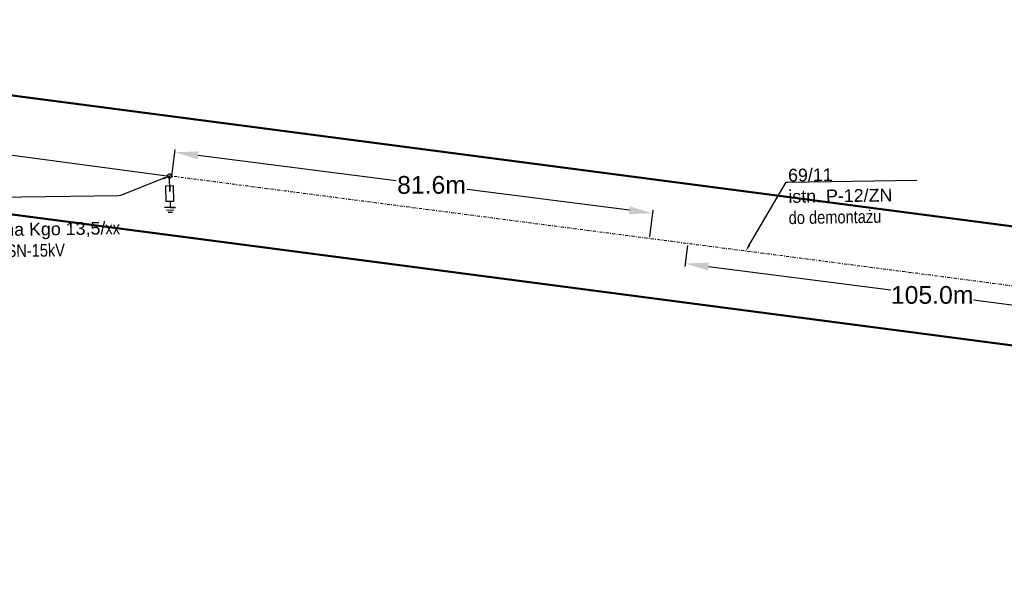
# Model space of a CAD drawing. Header units: millimetres. Extents: x 6504137 to 6515825, y 5737606 to 5784558.
# Tile 80 of 115: x 6512589 to 6512756, y 5765823 to 5765917. Entities that reach past the tile are written whole.
import ezdxf
from ezdxf import colors
from ezdxf.entities.mleader import LeaderData, LeaderLine
from ezdxf.math import Vec2, Vec3

# ---------------------------------------------------------------- set-up
doc = ezdxf.new("R2010")
doc.units = ezdxf.units.MM
doc.linetypes.add('KRESKAKROPKA', pattern=[1, 0.5, -0.25, 0, -0.25])
for name, color, linetype in [('- kolizja linia SN', 1, 'Continuous'), ('_Kąt załomu', 7, 'Continuous'), ('_Opisy', 7, 'Continuous')]:
    doc.layers.add(name, color=color, linetype=linetype)
for name, color, linetype, lineweight in [('-Linia kablowa SN', 1, 'KRESKAKROPKA', 30), ('_Zakres mapy projektowej', 4, 'Continuous', 50), ('SUSM_T_3', 7, 'Continuous', 18)]:
    doc.layers.add(name, color=color, linetype=linetype, lineweight=lineweight)
doc.layers.add('-wymiary', color=7, linetype='Continuous', lineweight=35, true_color=0x000000)
doc.layers.add('istn. linia nap.', color=7, linetype='Continuous', lineweight=0, true_color=0x000000)
doc.styles.add('GEO-INFO', font='arial.ttf')
doc.styles.get("Standard").update_dxf_attribs({"font": 'ARIALN.TTF'})
doc.dimstyles.new('Kat załomu', dxfattribs={"dimtxt": 2.2, "dimasz": 5, "dimexe": 0.18, "dimexo": 0.0625, "dimtad": 0, "dimtih": 1, "dimtoh": 1, "dimdec": 4, "dimzin": 0, "dimdsep": 46, "dimtxsty": 'Standard', "dimcen": 0.9, "dimse1": 1, "dimse2": 1, "dimadec": 0, "dimazin": 0, "dimtfac": 1, "dimtdec": 4, "dimtofl": 0, "dimtmove": 0, "dimatfit": 3, "dimfxl": 1, "dimtolj": 1, "dimtzin": 0, "dimarcsym": 0})
doc.dimstyles.new('McRobic', dxfattribs={"dimtxt": 3, "dimasz": 4, "dimexe": 0.5, "dimexo": 0.04, "dimgap": 0.4, "dimtad": 0, "dimtih": 1, "dimtoh": 1, "dimdec": 1, "dimrnd": 0.01, "dimzin": 0, "dimdsep": 46, "dimtxsty": 'Standard', "dimcen": 0.09, "dimadec": 0, "dimazin": 0, "dimtfac": 1, "dimtdec": 1, "dimtofl": 0, "dimtmove": 0, "dimatfit": 3, "dimfxl": 1, "dimtolj": 1, "dimtzin": 0, "dimlwd": 25, "dimlwe": 25, "dimarcsym": 0})

# ---------------------------------------------------------------- blocks, each defined once
blk = doc.blocks.new('*D34')
at = {"layer": '_Kąt załomu', "color": 0, "lineweight": -2, "transparency": 16777216}
for start, end in [(13.6882, 94.9795), (275.9609, 357.262)]:
    blk.add_arc((6512971.28, 5768158.26), 22.43, start, end, dxfattribs=at)
at = {"layer": '_Kąt załomu', "color": 0, "transparency": 16777216}
for points in [[(6512969.5, 5768179.79), (6512969.17, 5768181.43), (6512964.43, 5768179.62)], [(6512973.61, 5768135.11), (6512973.62, 5768136.78), (6512968.61, 5768135.98)]]:
    blk.add_solid(points, dxfattribs=at)
at = {"layer": 'Defpoints', "color": 0, "transparency": 16777216}
for p in [(6512024.98, 5771109.87), (6512971.28, 5768158.26), (6512990.97, 5768147.51), (6512523.51, 5764422.88)]:
    blk.add_point(p, dxfattribs=at)
at = {"layer": '_Kąt załomu', "color": 0, "transparency": 16777216, "insert": (6512993.61, 5768160.4), "char_height": 2.2, "attachment_point": 5, "rotation": 275}
blk.add_mtext('\\A1;205°', dxfattribs=at)
blk = doc.blocks.new('*D35')
at = {"layer": '_Kąt załomu', "color": 0, "lineweight": -2, "transparency": 16777216}
for start, end in [(5.0741, 70.3808), (283.8704, 349.1795)]:
    blk.add_arc((6512523.51, 5764422.88), 22.46, start, end, dxfattribs=at)
at = {"layer": '_Kąt załomu', "color": 0, "transparency": 16777216}
for points in [[(6512530.86, 5764443.23), (6512531.24, 5764444.85), (6512526.18, 5764445.18)], [(6512529, 5764400.26), (6512528.78, 5764401.91), (6512523.94, 5764400.43)]]:
    blk.add_solid(points, dxfattribs=at)
at = {"layer": 'Defpoints', "color": 0, "transparency": 16777216}
for p in [(6512971.28, 5768158.26), (6512523.51, 5764422.88), (6512542.65, 5764411.13), (6512550.21, 5763015.53)]:
    blk.add_point(p, dxfattribs=at)
at = {"layer": '_Kąt załomu', "color": 0, "transparency": 16777216, "insert": (6512545.94, 5764421.76), "char_height": 2.2, "attachment_point": 5, "rotation": 267}
blk.add_mtext('\\A1;172°', dxfattribs=at)
blk = doc.blocks.new('*D119')
at = {"layer": '-wymiary', "color": 0, "linetype": 'Continuous', "lineweight": 25, "transparency": 16777216}
for p, q in [((6512615.21, 5765890.5), (6512615.78, 5765895.01)), ((6512696.16, 5765880.18), (6512696.73, 5765884.7))]:
    blk.add_line(p, q, dxfattribs=at)
at = {"layer": '-wymiary', "color": 0, "lineweight": 25, "transparency": 16777216}
for p, q in [((6512619.69, 5765894.01), (6512653.2, 5765889.74)), ((6512692.7, 5765884.71), (6512665.21, 5765888.21))]:
    blk.add_line(p, q, dxfattribs=at)
at = {"layer": '-wymiary', "color": 0, "transparency": 16777216}
for points in [[(6512619.77, 5765894.67), (6512619.6, 5765893.35), (6512615.72, 5765894.52)], [(6512692.62, 5765884.05), (6512692.78, 5765885.37), (6512696.67, 5765884.2)]]:
    blk.add_solid(points, dxfattribs=at)
at = {"layer": 'Defpoints', "color": 0, "transparency": 16777216}
for p in [(6512615.72, 5765894.52), (6512615.2, 5765890.46), (6512696.15, 5765880.14)]:
    blk.add_point(p, dxfattribs=at)
at = {"layer": '-wymiary', "color": 0, "transparency": 16777216, "insert": (6512659.2, 5765888.98), "char_height": 3, "attachment_point": 5, "rotation": 0.0213, "style": 'GEO-INFO'}
blk.add_mtext('\\A1;81.6m', dxfattribs=at)
blk = doc.blocks.new('4_SUSM04_01')
at = {"linetype": 'Continuous'}
blk.add_circle((0, 0), 0.35, dxfattribs=at)
blk = doc.blocks.new('OKRAG_PELNY')
at = {"color": 0}
blk.add_lwpolyline([(0.5, 0), (0.482963, -0.12941), (0.433013, -0.25), (0.353553, -0.353553), (0.25, -0.433013), (0.12941, -0.482963), (0, -0.5), (-0.12941, -0.482963), (-0.25, -0.433013), (-0.353553, -0.353553), (-0.433013, -0.25), (-0.482963, -0.12941), (-0.5, 0), (-0.482963, 0.12941), (-0.433013, 0.25), (-0.353553, 0.353553), (-0.25, 0.433013), (-0.12941, 0.482963), (0, 0.5), (0.12941, 0.482963), (0.25, 0.433013), (0.353553, 0.353553), (0.433013, 0.25), (0.482963, 0.12941)], close=True, dxfattribs=at)
blk = doc.blocks.new('*D120')
at = {"layer": '-wymiary', "color": 0, "linetype": 'Continuous', "lineweight": 25, "transparency": 16777216}
for p, q in [((6512702.52, 5765878.71), (6512702.07, 5765875.19)), ((6512806.66, 5765865.44), (6512806.21, 5765861.92))]:
    blk.add_line(p, q, dxfattribs=at)
at = {"layer": '-wymiary', "color": 0, "lineweight": 25, "transparency": 16777216}
for p, q in [((6512706.1, 5765875.18), (6512736.95, 5765871.25)), ((6512802.31, 5765862.92), (6512751, 5765869.46))]:
    blk.add_line(p, q, dxfattribs=at)
at = {"layer": '-wymiary', "color": 0, "transparency": 16777216}
for points in [[(6512706.19, 5765875.84), (6512706.02, 5765874.52), (6512702.13, 5765875.69)], [(6512802.22, 5765862.26), (6512802.39, 5765863.58), (6512806.28, 5765862.41)]]:
    blk.add_solid(points, dxfattribs=at)
at = {"layer": 'Defpoints', "color": 0, "transparency": 16777216}
for p in [(6512702.53, 5765878.75), (6512702.13, 5765875.69), (6512806.67, 5765865.48)]:
    blk.add_point(p, dxfattribs=at)
at = {"layer": '-wymiary', "color": 0, "transparency": 16777216, "insert": (6512743.98, 5765870.35), "char_height": 3, "attachment_point": 5, "rotation": 0.0213, "style": 'GEO-INFO'}
blk.add_mtext('\\A1;105.0m', dxfattribs=at)

msp = doc.modelspace()

# ---------------------------------------------------------------- linework, layer by layer
at = {"layer": '- kolizja linia SN', "linetype": 'ByBlock'}
for points in [[(6512614.88124, 5765888.86754), (6512614.89422, 5765887.88931), (6512614.85497, 5765890.50289)], [(6512614.91667, 5765886.19758), (6512614.93015, 5765885.18127), (6512615.81824, 5765885.19305), (6512614.00169, 5765885.16895)], [(6512614.30607, 5765884.74331), (6512614.30607, 5765884.74331), (6512615.59155, 5765884.76037)], [(6512615.34887, 5765884.3506), (6512615.34887, 5765884.3506), (6512614.62719, 5765884.34102)]]:
    msp.add_lwpolyline(points, dxfattribs=at)
msp.add_lwpolyline([(6512615.4723, 5765888.87538), (6512615.50773, 5765886.20543), (6512614.27072, 5765886.18901), (6512614.23529, 5765888.85897)], close=True, dxfattribs=at)
at = {"layer": '-Linia kablowa SN', "elevation": 100}
msp.add_lwpolyline([(6512807.01385, 5765865.43395), (6512614.85497, 5765890.50289), (6512614.85497, 5765890.50289), (6512614.85497, 5765890.50289), (6512614.85497, 5765890.50289), (6512614.85497, 5765890.50289), (6512614.85497, 5765890.50289), (6512614.85497, 5765890.50289), (6512614.85497, 5765890.50289), (6512614.85497, 5765890.50289), (6512614.85497, 5765890.50289), (6512614.85497, 5765890.50289), (6512614.85497, 5765890.50289), (6512614.85497, 5765890.50289), (6512614.85497, 5765890.50289), (6512614.85497, 5765890.50289), (6512614.85497, 5765890.50289), (6512614.85497, 5765890.50289), (6512614.85497, 5765890.50289), (6512614.85497, 5765890.50289), (6512614.85497, 5765890.50289), (6512614.85497, 5765890.50289), (6512614.85497, 5765890.50289), (6512614.85497, 5765890.50289), (6512614.85497, 5765890.50289), (6512614.85497, 5765890.50289), (6512614.85497, 5765890.50289), (6512614.85497, 5765890.50289), (6512614.85497, 5765890.50289), (6512614.85497, 5765890.50289), (6512614.85497, 5765890.50289), (6512614.85497, 5765890.50289), (6512614.85497, 5765890.50289), (6512614.85497, 5765890.50289)], dxfattribs=at)
at = {"layer": '_Zakres mapy projektowej'}
msp.add_lwpolyline([(6512523.4403, 5765912.60155), (6512670.20283, 5765893.41706), (6512808.19882, 5765875.3587), (6512918.51408, 5765864.05813), (6512916.47597, 5765844.16225), (6512805.88176, 5765855.49139), (6512667.60912, 5765873.58596), (6512520.848, 5765892.77027)], close=True, dxfattribs=at)
at = {"layer": 'istn. linia nap.', "color": 18, "linetype": 'Continuous', "lineweight": 30, "true_color": 0x000000}
msp.add_line((6512509.23872, 5765904.4163), (6512614.85497, 5765890.50289), dxfattribs=at)

# ---------------------------------------------------------------- block references
at = {"layer": '-Linia kablowa SN', "color": 1, "lineweight": 18, "xscale": 0.7, "yscale": 0.7, "rotation": 178.1076604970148}
msp.add_blockref('OKRAG_PELNY', (6512614.85497, 5765890.50289), dxfattribs=at)
at = {"layer": 'SUSM_T_3'}
msp.add_blockref('4_SUSM04_01', (6512614.85497, 5765890.50289), dxfattribs=at)

# ---------------------------------------------------------------- dimensions: what is measured, and where the dimension line sits
at = {"layer": '-wymiary', "color": 7, "linetype": 'Continuous'}
for base, p1, p2, picture, middle in [((6512615.7195, 5765894.51791), (6512696.15044, 5765880.14202), (6512615.20216, 5765890.45864), '*D119', (6512659.20205, 5765888.97619)), ((6512702.13494, 5765875.68512), (6512806.66666, 5765865.47819), (6512702.52564, 5765878.75067), '*D120', (6512743.97571, 5765870.35263))]:
    dim = msp.add_linear_dim(base=base, p1=p1, p2=p2, angle=172.7369717, dimstyle='McRobic', override={"dimpost": 'm', "dimtxsty": 'GEO-INFO'}, dxfattribs=at)
    dim.commit()
    dim.dimension.update_dxf_attribs({"geometry": picture, "text_midpoint": middle, "dimtype": 161, "text_rotation": 210})
at = {"layer": '_Kąt załomu'}
for base, center, p1, p2, picture, middle, turn in [((6512990.97356, 5768147.50921), (6512971.283, 5768158.259), (6512024.983, 5771109.871), (6512523.51, 5764422.884), '*D34', (6512993.61465, 5768160.39758), 275), ((6512542.6462, 5764411.13249), (6512523.51, 5764422.884), (6512971.283, 5768158.259), (6512550.208, 5763015.528), '*D35', (6512545.93819, 5764421.75787), 267)]:
    dim = msp.add_angular_dim_3p(base=base, center=center, p1=p1, p2=p2, dimstyle='Kat załomu', dxfattribs=at)
    dim.commit()
    dim.dimension.update_dxf_attribs({"geometry": picture, "text_midpoint": middle, "text_rotation": turn})

# ---------------------------------------------------------------- leaders
at = {"layer": '_Opisy', "linetype": 'Continuous'}
ml = msp.add_multileader_mtext('Standard', dxfattribs=at)
ml.set_content('{\\fArial|b0|i0|c238|p34;69/11   \\P\\C256;istn. P-12/ZN\\P}do demontażu', color=256)
ml.set_leader_properties()
ml.build(insert=Vec2(0, 0))
ml.multileader.update_dxf_attribs({"text_left_attachment_type": 6, "text_right_attachment_type": 6, "dogleg_length": 0.36, "arrow_head_size": 1.2, "scale": 0.8})
ctx = ml.context
ctx.base_point, ctx.scale, ctx.char_height, ctx.arrow_head_size, ctx.landing_gap_size, ctx.plane_origin, ctx.plane_x_axis, ctx.plane_y_axis = Vec3(6512719.51957, 5765889.48006), 0.8, 2.16, 1.2, 0.072, Vec3(6512634.33314, 5766032.6102), Vec3(0.999892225, 0.014681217), Vec3(-0.014681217, 0.999892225)
ctx.left_attachment, ctx.right_attachment = 6, 6
notes = []
notes.append((ctx, [(0, (1, 1, 0), (6512719.2316, 5765889.47583), (0.999892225, 0.014681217), 0.288, [(0, [(6512712.40505, 5765877.77656)], 0, [])])]))
ctx.mtext.insert, ctx.mtext.text_direction, ctx.mtext.rotation, ctx.mtext.flow_direction = Vec3(6512719.55879, 5765891.71307), Vec3(0.999892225, 0.014681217), 0.014681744, 5
ml = msp.add_multileader_mtext('Standard', dxfattribs=at)
ml.set_content('{\\fArial|b0|i0|c238|p34;69/10    \\P\\C256;istn. P-12/ZN\\Pprzebudowa na Kgo 13,5/}xx\\Pz rozłącznikiem SN-15kV', color=256)
ml.set_leader_properties()
ml.build(insert=Vec2(0, 0))
ml.multileader.update_dxf_attribs({"text_left_attachment_type": 6, "text_right_attachment_type": 6, "dogleg_length": 0.36, "arrow_head_size": 1.2, "scale": 0.8})
ctx = ml.context
ctx.base_point, ctx.scale, ctx.char_height, ctx.arrow_head_size, ctx.landing_gap_size, ctx.plane_origin, ctx.plane_x_axis, ctx.plane_y_axis = Vec3(6512569.42792, 5765886.63355), 0.8, 2.16, 1.2, 0.072, Vec3(6512474.8911, 5766017.05898), Vec3(0.999892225, 0.014681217), Vec3(-0.014681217, 0.999892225)
ctx.left_attachment, ctx.right_attachment = 6, 6
notes.append((ctx, [(0, (1, 1, 0), (6512606.50668, 5765887.17797), (-0.999892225, -0.014681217), 0.288, [(0, [(6512614.85497, 5765890.50289)], 0, [])])]))
ctx.mtext.insert, ctx.mtext.text_direction, ctx.mtext.rotation, ctx.mtext.flow_direction = Vec3(6512569.45847, 5765889.45733), Vec3(0.999892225, 0.014681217), 0.014681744, 5
for ctx, leaders in notes:
    for number, flags, end, landing, length, lines in leaders:
        leader = LeaderData()
        leader.index, (leader.has_last_leader_line, leader.has_dogleg_vector, leader.attachment_direction) = number, flags
        leader.last_leader_point, leader.dogleg_vector, leader.dogleg_length = Vec3(end), Vec3(landing), length
        for number, points, colour, breaks in lines:
            line = LeaderLine()
            line.index, line.vertices, line.color, line.breaks = number, Vec3.list(points), colors.encode_raw_color(colour), breaks
            leader.lines.append(line)
        ctx.leaders.append(leader)

doc.saveas('drawing.dxf')
